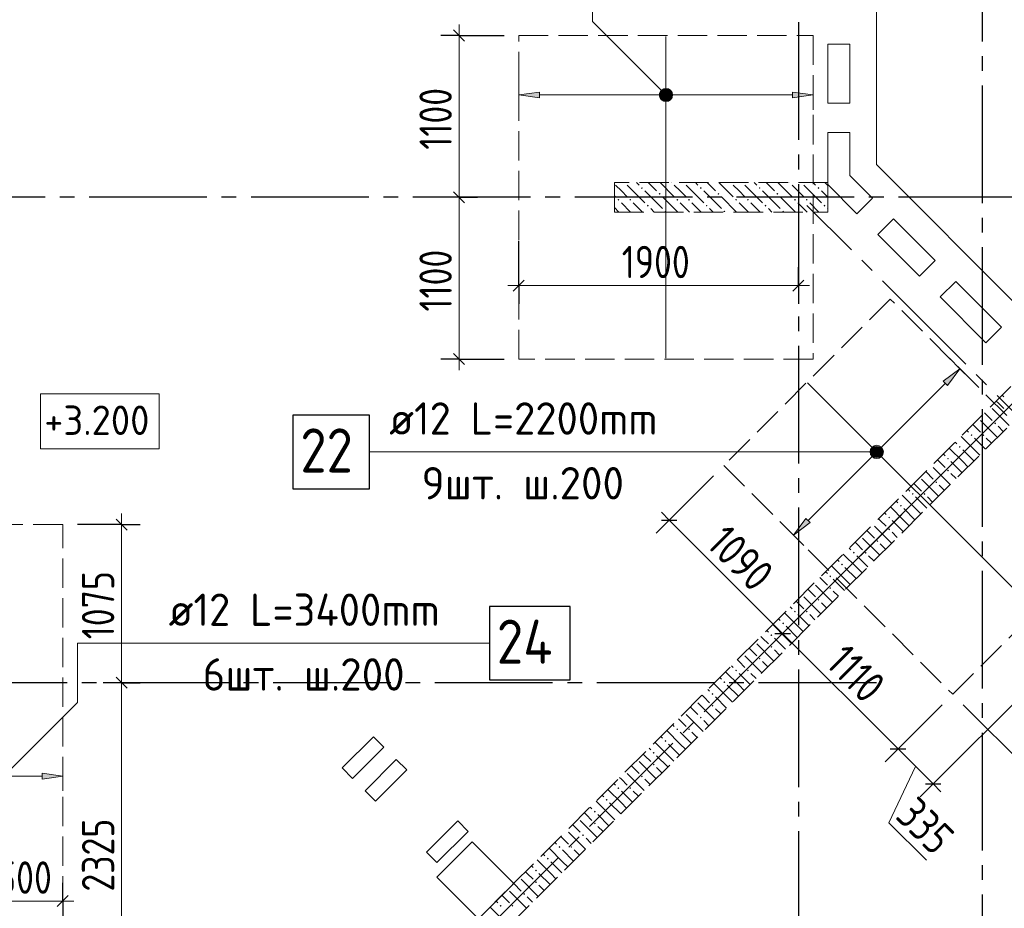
# Model space of a CAD drawing. Header units: millimetres. Extents: x 0 to 43617, y 0 to 59400.
# Tile 16 of 30: x 16532 to 23224, y 27596 to 33638. Entities that reach past the tile are written whole.
import ezdxf

# ---------------------------------------------------------------- set-up
doc = ezdxf.new("R2010")
doc.units = ezdxf.units.MM
doc.linetypes.add('______2', pattern=[270, 200, -70])
doc.linetypes.add('______5', pattern=[1100, 800, -100, 100, -100])
for name, color, linetype, lineweight in [('Standard', 7, 'Continuous', 25), ('Высотные отметки', 7, 'Continuous', 25), ('ДОП Верх по Х', 7, 'Continuous', 25), ('ЖБ Пилон', 180, 'Continuous', 25), ('Оси', 40, '______5', 18), ('Позиционная метка номер позиции', 7, 'Continuous', 13), ('Примечания', 7, 'Continuous', 25)]:
    doc.layers.add(name, color=color, linetype=linetype, lineweight=lineweight)
doc.layers.add('ЖБ Перекрытие верхний уровень', color=7, linetype='Continuous', lineweight=25, true_color=0xe0e0ff)
doc.layers.add('ЖБ Стена верхний уровень', color=7, linetype='Continuous', lineweight=25, true_color=0x006e00)
doc.styles.add('GOST 2.304-81', font='txt')
doc.styles.add('ISOCPEUR', font='txt')

msp = doc.modelspace()

# ---------------------------------------------------------------- hatches: boundary and pattern name
at = {"layer": 'ДОП Верх по Х', "linetype": 'Continuous', "lineweight": 13, "transparency": 33554687}
for points in [[(20064, 33105.5), (19924, 33125.5), (20064, 33145.5)], [(21904.1, 30217.9), (21791, 30133.1), (21875.9, 30246.2)]]:
    msp.add_hatch(color=7, dxfattribs=at).paths.add_polyline_path(points, flags=16)
for points in [[(20891.8, 33106.8), (20891.8, 33144.3), (20886.5, 33125.5)], [(20891.8, 33144.3), (20905.3, 33093.3), (20905.3, 33157.8)], [(20891.8, 33144.3), (20891.8, 33106.8), (20905.3, 33093.3)], [(20905.3, 33157.8), (20924, 33088), (20924, 33163)], [(20905.3, 33157.8), (20905.3, 33093.3), (20924, 33088)], [(20924, 33163), (20924, 33088), (20942.8, 33093.3)], [(20924, 33163), (20942.8, 33093.3), (20942.8, 33157.8)], [(20942.8, 33157.8), (20942.8, 33093.3), (20956.3, 33106.8)], [(20942.8, 33157.8), (20956.3, 33106.8), (20956.3, 33144.3)], [(20956.3, 33144.3), (20956.3, 33106.8), (20961.5, 33125.5)], [(21784, 33105.5), (21924, 33125.5), (21784, 33145.5)], [(22837.5, 31151.3), (22922.4, 31264.4), (22809.2, 31179.6)], [(22320.6, 30708.3), (22383.2, 30672.2), (22330.2, 30725.3)], [(22330.2, 30725.3), (22392.8, 30689.2), (22347.1, 30734.8)], [(22330.2, 30725.3), (22383.2, 30672.2), (22392.8, 30689.2)], [(22347.1, 30734.8), (22392.8, 30689.2), (22392.8, 30708.3)], [(22347.1, 30734.8), (22392.8, 30708.3), (22366.2, 30734.8)], [(22366.2, 30734.8), (22392.8, 30708.3), (22383.2, 30725.3)], [(22320.6, 30689.2), (22366.2, 30662.7), (22320.6, 30708.3)], [(22320.6, 30708.3), (22366.2, 30662.7), (22383.2, 30672.2)], [(22347.1, 30662.7), (22320.6, 30689.2), (22330.2, 30672.2)], [(22320.6, 30689.2), (22347.1, 30662.7), (22366.2, 30662.7)], [(16684, 28474.3), (16824, 28494.3), (16684, 28514.3)]]:
    msp.add_hatch(color=7, dxfattribs=at).paths.add_polyline_path(points)
at = {"layer": 'ЖБ Пилон', "linetype": 'Continuous', "lineweight": 18, "transparency": 33554687}
for points in [[(20644.3, 32530), (20640.9, 32526.6), (20637.6, 32530)], [(20964.3, 32530), (20960.9, 32526.6), (20957.6, 32530)], [(21044.3, 32530), (21040.9, 32526.6), (21037.6, 32530)], [(21364.3, 32530), (21360.9, 32526.6), (21357.6, 32530)], [(21444.3, 32530), (21440.9, 32526.6), (21437.6, 32530)], [(21764.3, 32530), (21760.9, 32526.6), (21757.6, 32530)], [(21844.3, 32530), (21840.9, 32526.6), (21837.6, 32530)], [(20754.4, 32493.1), (20760.9, 32499.6), (20767.4, 32493.1), (20760.9, 32486.6)], [(20874.5, 32453.1), (20881, 32459.6), (20887.5, 32453.1), (20881, 32446.6)], [(21154.4, 32493.1), (21160.9, 32499.6), (21167.4, 32493.1), (21160.9, 32486.6)], [(21274.5, 32453.1), (21281, 32459.6), (21287.5, 32453.1), (21281, 32446.6)], [(21554.4, 32493.1), (21560.9, 32499.6), (21567.4, 32493.1), (21560.9, 32486.6)], [(21674.5, 32453.1), (21681, 32459.6), (21687.5, 32453.1), (21681, 32446.6)], [(21954.4, 32493.1), (21960.9, 32499.6), (21967.4, 32493.1), (21960.9, 32486.6)], [(20594.5, 32413.1), (20601, 32419.6), (20607.5, 32413.1), (20601, 32406.6)], [(20674.5, 32413.1), (20681, 32419.6), (20687.5, 32413.1), (20681, 32406.6)], [(20994.5, 32413.1), (21001, 32419.6), (21007.5, 32413.1), (21001, 32406.6)], [(21074.5, 32413.1), (21081, 32419.6), (21087.5, 32413.1), (21081, 32406.6)], [(21394.5, 32413.1), (21401, 32419.6), (21407.5, 32413.1), (21401, 32406.6)], [(21474.5, 32413.1), (21481, 32419.6), (21487.5, 32413.1), (21481, 32406.6)], [(21794.5, 32413.1), (21801, 32419.6), (21807.5, 32413.1), (21801, 32406.6)], [(21874.5, 32413.1), (21881, 32419.6), (21887.5, 32413.1), (21881, 32406.6)], [(20794.5, 32373.1), (20801, 32379.6), (20807.5, 32373.1), (20801, 32366.6)], [(20914.5, 32333.1), (20921, 32339.6), (20927.4, 32333.1), (20924.3, 32330), (20917.6, 32330)], [(21194.5, 32373.1), (21201, 32379.6), (21207.5, 32373.1), (21201, 32366.6)], [(21314.5, 32333.1), (21321, 32339.6), (21327.4, 32333.1), (21324.3, 32330), (21317.6, 32330)], [(21594.5, 32373.1), (21601, 32379.6), (21607.5, 32373.1), (21601, 32366.6)], [(21714.5, 32333.1), (21721, 32339.6), (21727.4, 32333.1), (21724.3, 32330), (21717.6, 32330)], [(21994.5, 32373.1), (22001, 32379.6), (22007.5, 32373.1), (22001, 32366.6)]]:
    msp.add_hatch(color=7, dxfattribs=at).paths.add_polyline_path(points, flags=16)
at = {"layer": 'ЖБ Стена верхний уровень', "linetype": 'Continuous', "lineweight": 18, "transparency": 33554687}
for points in [[(23154.4, 30893.1), (23160.9, 30899.6), (23167.4, 30893.1), (23160.9, 30886.6)], [(22994.5, 30813.1), (23001, 30819.6), (23007.5, 30813.1), (23001, 30806.6)], [(23074.5, 30813.1), (23081, 30819.6), (23087.5, 30813.1), (23081, 30806.6)], [(22914.5, 30733.1), (22921, 30739.6), (22927.4, 30733.1), (22921, 30726.6)], [(22834.5, 30653.1), (22840.9, 30659.6), (22847.4, 30653.1), (22840.9, 30646.6)], [(22834.5, 30573.1), (22840.9, 30579.6), (22847.4, 30573.1), (22840.9, 30566.6)], [(22754.4, 30493.1), (22760.9, 30499.6), (22767.4, 30493.1), (22760.9, 30486.6)], [(22594.5, 30413.1), (22601, 30419.6), (22607.5, 30413.1), (22601, 30406.6)], [(22674.5, 30413.1), (22681, 30419.6), (22687.5, 30413.1), (22681, 30406.6)], [(22514.5, 30333.1), (22521, 30339.6), (22527.4, 30333.1), (22521, 30326.6)], [(22434.5, 30253.1), (22440.9, 30259.6), (22447.4, 30253.1), (22440.9, 30246.6)], [(22434.5, 30173.1), (22440.9, 30179.6), (22447.4, 30173.1), (22440.9, 30166.6)], [(22354.4, 30093.1), (22360.9, 30099.6), (22367.4, 30093.1), (22360.9, 30086.6)], [(22194.5, 30013.1), (22201, 30019.6), (22207.5, 30013.1), (22201, 30006.6)], [(22274.5, 30013.1), (22281, 30019.6), (22287.5, 30013.1), (22281, 30006.6)], [(22114.5, 29933.1), (22121, 29939.6), (22127.4, 29933.1), (22121, 29926.6)], [(22034.5, 29853.1), (22040.9, 29859.6), (22047.4, 29853.1), (22040.9, 29846.6)], [(22034.5, 29773.1), (22040.9, 29779.6), (22047.4, 29773.1), (22040.9, 29766.6)], [(21954.4, 29693.1), (21960.9, 29699.6), (21967.4, 29693.1), (21960.9, 29686.6)], [(21794.5, 29613.1), (21801, 29619.6), (21807.5, 29613.1), (21801, 29606.6)], [(21874.5, 29613.1), (21881, 29619.6), (21887.5, 29613.1), (21881, 29606.6)], [(21714.5, 29533.1), (21721, 29539.6), (21727.4, 29533.1), (21721, 29526.6)], [(21634.5, 29453.1), (21640.9, 29459.6), (21647.4, 29453.1), (21640.9, 29446.6)], [(21634.5, 29373.1), (21640.9, 29379.6), (21647.4, 29373.1), (21640.9, 29366.6)], [(21554.4, 29293.1), (21560.9, 29299.6), (21567.4, 29293.1), (21560.9, 29286.6)], [(21394.5, 29213.1), (21401, 29219.6), (21407.5, 29213.1), (21401, 29206.6)], [(21474.5, 29213.1), (21481, 29219.6), (21487.5, 29213.1), (21481, 29206.6)], [(21314.5, 29133.1), (21321, 29139.6), (21327.4, 29133.1), (21321, 29126.6)], [(21234.5, 29053.1), (21240.9, 29059.6), (21247.4, 29053.1), (21240.9, 29046.6)], [(21234.5, 28973.1), (21240.9, 28979.6), (21247.4, 28973.1), (21240.9, 28966.6)], [(21154.4, 28893.1), (21160.9, 28899.6), (21167.4, 28893.1), (21160.9, 28886.6)], [(20994.5, 28813.1), (21001, 28819.6), (21007.5, 28813.1), (21001, 28806.6)], [(21074.5, 28813.1), (21081, 28819.6), (21087.5, 28813.1), (21081, 28806.6)], [(20914.5, 28733.1), (20921, 28739.6), (20927.4, 28733.1), (20921, 28726.6)], [(20834.5, 28653.1), (20840.9, 28659.6), (20847.4, 28653.1), (20840.9, 28646.6)], [(20834.5, 28573.1), (20840.9, 28579.6), (20847.4, 28573.1), (20840.9, 28566.6)], [(20754.4, 28493.1), (20760.9, 28499.6), (20767.4, 28493.1), (20760.9, 28486.6)], [(20594.5, 28413.1), (20601, 28419.6), (20607.5, 28413.1), (20601, 28406.6)], [(20674.5, 28413.1), (20681, 28419.6), (20687.5, 28413.1), (20681, 28406.6)], [(20514.5, 28333.1), (20521, 28339.6), (20527.4, 28333.1), (20521, 28326.6)], [(20434.5, 28253.1), (20440.9, 28259.6), (20447.4, 28253.1), (20440.9, 28246.6)], [(20434.5, 28173.1), (20440.9, 28179.6), (20447.4, 28173.1), (20440.9, 28166.6)], [(20354.4, 28093.1), (20360.9, 28099.6), (20367.4, 28093.1), (20360.9, 28086.6)], [(20194.5, 28013.1), (20201, 28019.6), (20207.5, 28013.1), (20201, 28006.6)], [(20274.5, 28013.1), (20281, 28019.6), (20287.5, 28013.1), (20281, 28006.6)], [(20114.5, 27933.1), (20121, 27939.6), (20127.4, 27933.1), (20121, 27926.6)], [(20034.5, 27853.1), (20040.9, 27859.6), (20047.4, 27853.1), (20040.9, 27846.6)], [(20034.5, 27773.1), (20040.9, 27779.6), (20047.4, 27773.1), (20040.9, 27766.6)], [(19954.4, 27693.1), (19960.9, 27699.6), (19967.4, 27693.1), (19960.9, 27686.6)], [(19794.5, 27613.1), (19801, 27619.6), (19807.5, 27613.1), (19801, 27606.6)], [(19874.5, 27613.1), (19881, 27619.6), (19887.5, 27613.1), (19881, 27606.6)]]:
    msp.add_hatch(color=7, dxfattribs=at).paths.add_polyline_path(points, flags=16)
at = {"layer": 'Позиционная метка номер позиции', "linetype": 'Continuous', "lineweight": 13, "transparency": 33554687}
for points in [[(20892.2, 33093.7), (20935.5, 33168.8), (20880.7, 33114.1)], [(20880.7, 33114.1), (20935.5, 33168.8), (20912.6, 33168.8)], [(20880.7, 33114.1), (20912.6, 33168.8), (20880.7, 33137)], [(20880.7, 33137), (20912.6, 33168.8), (20892.2, 33157.3)], [(20892.2, 33093.7), (20955.8, 33157.3), (20935.5, 33168.8)], [(20912.6, 33082.3), (20955.8, 33157.3), (20892.2, 33093.7)], [(20912.6, 33082.3), (20967.3, 33137), (20955.8, 33157.3)], [(20935.5, 33082.3), (20967.3, 33137), (20912.6, 33082.3)], [(20935.5, 33082.3), (20967.3, 33114.1), (20967.3, 33137)], [(20967.3, 33114.1), (20935.5, 33082.3), (20955.8, 33093.7)], [(22318, 30676.3), (22318, 30721.3), (22311.7, 30698.8)], [(22334.2, 30660.1), (22334.2, 30737.5), (22318, 30721.3)], [(22334.2, 30660.1), (22318, 30721.3), (22318, 30676.3)], [(22356.7, 30653.8), (22356.7, 30743.8), (22334.2, 30737.5)], [(22356.7, 30653.8), (22334.2, 30737.5), (22334.2, 30660.1)], [(22379.2, 30660.1), (22379.2, 30737.5), (22356.7, 30743.8)], [(22379.2, 30660.1), (22356.7, 30743.8), (22356.7, 30653.8)], [(22395.4, 30676.3), (22395.4, 30721.3), (22379.2, 30737.5)], [(22395.4, 30676.3), (22379.2, 30737.5), (22379.2, 30660.1)], [(22395.4, 30721.3), (22395.4, 30676.3), (22401.7, 30698.8)]]:
    msp.add_hatch(color=7, dxfattribs=at).paths.add_polyline_path(points)

# ---------------------------------------------------------------- linework, layer by layer
at = {"layer": 'Standard', "color": 7, "linetype": 'Continuous', "lineweight": 13, "transparency": 33554687}
for p, q in [((19518.5, 33530), (19518.5, 33605)), ((19518.5, 32430), (19518.5, 31330)), ((19924, 31830), (19849, 31830)), ((19924, 31830), (21824, 31830)), ((21824, 31830), (21899, 31830)), ((19518.5, 31330), (19518.5, 31255)), ((17224.8, 30205), (17224.8, 30280)), ((20946.1, 30235.7), (20893.1, 30288.7)), ((21716.8, 29464.9), (22501.7, 28680)), ((17224.8, 29130), (17224.8, 26805)), ((22501.7, 28680), (22740, 28441.8)), ((22620.9, 28560.9), (22439.9, 28178.2)), ((22740, 28441.8), (22793, 28388.7)), ((22439.9, 28178.2), (22694.2, 27923.9)), ((16324, 27645.1), (16824, 27645.1)), ((16824, 27645.1), (16899, 27645.1))]:
    msp.add_line(p, q, dxfattribs=at)
at = {"layer": 'Standard', "color": 251, "linetype": 'Continuous', "lineweight": -3, "true_color": 0x656565, "transparency": 33554687}
for p, q in [((19518.5, 33530), (19393.5, 33530)), ((19518.5, 33530), (19643.5, 33530)), ((19518.5, 33530), (19824, 33530)), ((19518.5, 32430), (19393.5, 32430)), ((19518.5, 32430), (19643.5, 32430)), ((19518.5, 32430), (19518.5, 32430)), ((19924, 31830), (19924, 32133.9)), ((19924, 31830), (19924, 31955)), ((21824, 31830), (21824, 31955)), ((19924, 31830), (19924, 31705)), ((21824, 31830), (21824, 31705)), ((21824, 31830), (21824, 31830)), ((19518.5, 31330), (19393.5, 31330)), ((19518.5, 31330), (19643.5, 31330)), ((19518.5, 31330), (19824, 31330)), ((20946.1, 30235.7), (21246.5, 30536.1)), ((20946.1, 30235.7), (21034.5, 30324.1)), ((17224.8, 30205), (16924, 30205)), ((17224.8, 30205), (17099.8, 30205)), ((17224.8, 30205), (17349.8, 30205)), ((20946.1, 30235.7), (20857.7, 30147.3)), ((22740, 28441.8), (24313.3, 30015)), ((21716.8, 29464.9), (21805.2, 29553.3)), ((21716.8, 29464.9), (21628.4, 29376.5)), ((17224.8, 29130), (17099.8, 29130)), ((17224.8, 29130), (17349.8, 29130)), ((17224.8, 29130), (17224.8, 29130)), ((22501.7, 28680), (22802.2, 28980.5)), ((23441.4, 28482.7), (22943.6, 28980.5)), ((22501.7, 28680), (22590.1, 28768.4)), ((22501.7, 28680), (22413.3, 28591.7)), ((22740, 28441.8), (22828.4, 28530.1)), ((22740, 28441.8), (22651.6, 28353.4)), ((16824, 27645.1), (16824, 27770.1)), ((16824, 27645.1), (16824, 27520.1)), ((16824, 27645.1), (16824, 27645.1))]:
    msp.add_line(p, q, dxfattribs=at)
at = {"layer": 'Standard', "color": 7, "linetype": 'Continuous', "lineweight": 25, "transparency": 33554687}
for p, q in [((19481, 33567.5), (19556, 33492.5)), ((19481, 32467.5), (19556, 32392.5)), ((19886.5, 31792.5), (19961.5, 31867.5)), ((21786.5, 31792.5), (21861.5, 31867.5)), ((19481, 31367.5), (19556, 31292.5)), ((17187.3, 30242.5), (17262.3, 30167.5)), ((20893.1, 30235.7), (20999.1, 30235.7)), ((21663.8, 29464.9), (21769.9, 29464.9)), ((17187.3, 29167.5), (17262.3, 29092.5)), ((22448.7, 28680), (22554.8, 28680)), ((22687, 28441.8), (22793, 28441.8)), ((16786.5, 27607.6), (16861.5, 27682.6))]:
    msp.add_line(p, q, dxfattribs=at)
at = {"layer": 'Standard', "color": 7, "linetype": 'Continuous', "lineweight": 13, "transparency": 33554687}
for points in [[(19518.5, 33530), (19518.5, 32689.6), (19518.5, 32689.6), (19518.5, 32430)], [(17224.8, 30205), (17224.8, 29362.5), (17224.8, 29362.5), (17224.8, 29130)], [(20946.1, 30235.7), (21230.1, 29951.7), (21230.1, 29951.7), (21716.8, 29464.9)]]:
    msp.add_lwpolyline(points, dxfattribs=at)
at = {"layer": 'Standard', "color": 251, "linetype": 'Continuous', "lineweight": -3, "true_color": 0x656565, "transparency": 33554687}
msp.add_lwpolyline([(21716.8, 29464.9), (21728.9, 29477), (21728.9, 29477), (23148.6, 30896.8)], dxfattribs=at)
at = {"layer": 'Высотные отметки', "color": 7, "linetype": 'Continuous', "lineweight": 18, "transparency": 33554687}
msp.add_lwpolyline([(16674.2, 30720.8), (17479.8, 30720.8), (17479.8, 31094.1), (16674.2, 31094.1), (16674.2, 30720.8)], dxfattribs=at)
at = {"layer": 'ДОП Верх по Х', "color": 7, "linetype": 'Continuous', "lineweight": 18, "transparency": 33554687}
for p, q in [((20924, 33524), (20924, 31336)), ((21887.2, 31168.3), (23434.3, 29621.1))]:
    msp.add_line(p, q, dxfattribs=at)
at = {"layer": 'ДОП Верх по Х', "color": 251, "linetype": 'Continuous', "lineweight": 13, "true_color": 0x494949, "transparency": 33554687}
for p, q in [((19924, 33125.5), (19924, 33225.5)), ((21924, 33125.5), (21924, 33225.5)), ((19924, 33125.5), (20064, 33145.5)), ((20064, 33105.5), (19924, 33125.5)), ((19924, 33125.5), (19924, 33025.5)), ((19924, 33125.5), (19924, 33125.5)), ((20064, 33145.5), (20064, 33105.5)), ((20064, 33125.5), (20894, 33125.5)), ((20924, 33163), (20924, 33163)), ((20954, 33125.5), (21784, 33125.5)), ((21924, 33125.5), (21784, 33145.5)), ((21784, 33145.5), (21784, 33105.5)), ((21784, 33105.5), (21924, 33125.5)), ((21924, 33125.5), (21924, 33025.5)), ((21924, 33125.5), (21924, 33125.5)), ((20924, 33088), (20924, 33088)), ((22922.4, 31264.4), (22851.7, 31335.2)), ((22922.4, 31264.4), (22809.2, 31179.6)), ((22837.5, 31151.3), (22922.4, 31264.4)), ((22922.4, 31264.4), (22993.1, 31193.7)), ((22922.4, 31264.4), (22922.4, 31264.4)), ((22377.9, 30720), (22823.4, 31165.5)), ((22809.2, 31179.6), (22837.5, 31151.3)), ((22330.2, 30725.3), (22330.2, 30725.3)), ((21890, 30232.1), (22335.5, 30677.6)), ((22383.2, 30672.2), (22383.2, 30672.2)), ((21791, 30133.1), (21720.3, 30203.8)), ((21791, 30133.1), (21875.9, 30246.2)), ((21904.1, 30217.9), (21791, 30133.1)), ((21875.9, 30246.2), (21904.1, 30217.9)), ((21791, 30133.1), (21861.7, 30062.4)), ((21791, 30133.1), (21791, 30133.1)), ((16824, 28494.3), (16824, 28594.3)), ((16824, 28494.3), (16684, 28514.3)), ((16684, 28514.3), (16684, 28474.3)), ((16454, 28494.3), (16684, 28494.3)), ((16684, 28474.3), (16824, 28494.3)), ((16824, 28494.3), (16824, 28394.3)), ((16824, 28494.3), (16824, 28494.3))]:
    msp.add_line(p, q, dxfattribs=at)
at = {"layer": 'ДОП Верх по Х', "color": 7, "linetype": 'Continuous', "lineweight": 13, "transparency": 33554687}
for p, q in [((19023.2, 30698.8), (21109.2, 30698.8)), ((17524, 29398.8), (19632, 29398.8))]:
    msp.add_line(p, q, dxfattribs=at)
at = {"layer": 'ДОП Верх по Х', "color": 7, "linetype": 'Continuous', "lineweight": 25, "transparency": 33554687}
for points in [[(18389.2, 30448.8), (18909.2, 30448.8), (18909.2, 30948.8), (18389.2, 30948.8), (18389.2, 30448.8)], [(19724, 29148.8), (20274, 29148.8), (20274, 29648.8), (19724, 29648.8), (19724, 29148.8)]]:
    msp.add_lwpolyline(points, dxfattribs=at)
at = {"layer": 'ДОП Верх по Х', "color": 251, "linetype": 'Continuous', "lineweight": 13, "true_color": 0x494949, "transparency": 33554687}
for centre in [(20924, 33125.5), (22356.7, 30698.8)]:
    msp.add_circle(centre, 37.5, dxfattribs=at)
at = {"layer": 'ЖБ Перекрытие верхний уровень', "color": 7, "linetype": 'Continuous', "lineweight": 18, "transparency": 33554687}
for p, q in [((22354, 32653), (22354, 41910)), ((22024, 33470), (22174, 33470)), ((22024, 33070), (22024, 33470)), ((22174, 33470), (22174, 33070)), ((22174, 33070), (22024, 33070)), ((22024, 32516.4), (22024, 32870)), ((22024, 32870), (22174, 32870)), ((22174, 32870), (22174, 32578.5)), ((23332.5, 31674.5), (22354, 32653)), ((22174, 32578.5), (22328.4, 32424.1)), ((22222.3, 32318), (22024, 32516.4)), ((22328.4, 32424.1), (22222.3, 32318)), ((22363.8, 32176.6), (22469.8, 32282.7)), ((22469.8, 32282.7), (22752.7, 31999.8)), ((22646.6, 31893.8), (22363.8, 32176.6)), ((22752.7, 31999.8), (22646.6, 31893.8)), ((22788, 31752.3), (22894.1, 31858.4)), ((22894.1, 31858.4), (23205.2, 31547.3)), ((23099.2, 31441.2), (22788, 31752.3)), ((23205.2, 31547.3), (23099.2, 31441.2)), ((18936.1, 28762.4), (18724, 28550.3)), ((19006.8, 28691.7), (18936.1, 28762.4)), ((18794.7, 28479.6), (19006.8, 28691.7)), ((19091.5, 28607.1), (18879.3, 28395)), ((19162.2, 28536.4), (19091.5, 28607.1)), ((18724, 28550.3), (18794.7, 28479.6)), ((18950, 28324.3), (19162.2, 28536.4)), ((18879.3, 28395), (18950, 28324.3)), ((19508.6, 28189.9), (19296.5, 27977.8)), ((19579.4, 28119.2), (19508.6, 28189.9)), ((19367.2, 27907.1), (19579.4, 28119.2)), ((19607.5, 28048.6), (19367.1, 27808.2)), ((19890.4, 27765.7), (19607.5, 28048.6)), ((19296.5, 27977.8), (19367.2, 27907.1)), ((19367.1, 27808.2), (19650, 27525.3)), ((19650, 27525.3), (19890.4, 27765.7))]:
    msp.add_line(p, q, dxfattribs=at)
at = {"layer": 'ЖБ Пилон', "color": 253, "linetype": '______2', "lineweight": 13, "true_color": 0xa0a0a0, "transparency": 33554687}
for p, q in [((22024, 32530), (20574, 32530)), ((20574, 32530), (20574, 32330)), ((22024, 32330), (22024, 32530)), ((20574, 32330), (22024, 32330))]:
    msp.add_line(p, q, dxfattribs=at)
at = {"layer": 'ЖБ Пилон', "color": 9, "linetype": 'Continuous', "lineweight": 18, "true_color": 0xc7c7c7, "transparency": 33554687}
for p, q in [((20724.1, 32530), (20740.9, 32513.1)), ((20804.1, 32530), (20860.9, 32473.1)), ((20884.1, 32530), (20981, 32433.1)), ((21124.1, 32530), (21140.9, 32513.1)), ((21204.1, 32530), (21260.9, 32473.1)), ((21284.1, 32530), (21381, 32433.1)), ((21524.1, 32530), (21540.9, 32513.1)), ((21604.1, 32530), (21660.9, 32473.1)), ((21684.1, 32530), (21781, 32433.1)), ((21924.1, 32530), (21940.9, 32513.1)), ((22004.1, 32530), (22024, 32510.1)), ((20621, 32473.1), (20581, 32513.1)), ((20660.9, 32433.1), (20621, 32473.1)), ((20660.9, 32513.1), (20781, 32393.1)), ((20781, 32473.1), (20901, 32353.1)), ((21021, 32473.1), (20981, 32513.1)), ((21060.9, 32433.1), (21021, 32473.1)), ((21060.9, 32513.1), (21181, 32393.1)), ((21181, 32473.1), (21301, 32353.1)), ((21421, 32473.1), (21381, 32513.1)), ((21460.9, 32433.1), (21421, 32473.1)), ((21460.9, 32513.1), (21581, 32393.1)), ((21581, 32473.1), (21701, 32353.1)), ((21821, 32473.1), (21781, 32513.1)), ((21860.9, 32433.1), (21821, 32473.1)), ((21860.9, 32513.1), (21981, 32393.1)), ((21981, 32473.1), (22024, 32430.1)), ((20574, 32440.1), (20581, 32433.1)), ((20621, 32393.1), (20684.1, 32330)), ((20701, 32393.1), (20764.1, 32330)), ((21004.1, 32330), (20901, 32433.1)), ((21021, 32393.1), (21084.1, 32330)), ((21101, 32393.1), (21164.1, 32330)), ((21404.1, 32330), (21301, 32433.1)), ((21421, 32393.1), (21484.1, 32330)), ((21501, 32393.1), (21564.1, 32330)), ((21804.1, 32330), (21701, 32433.1)), ((21821, 32393.1), (21884.1, 32330)), ((21901, 32393.1), (21964.1, 32330)), ((20604.1, 32330), (20574, 32360.1)), ((20844.1, 32330), (20821, 32353.1)), ((21244.1, 32330), (21221, 32353.1)), ((21644.1, 32330), (21621, 32353.1)), ((22024, 32350.1), (22021, 32353.1))]:
    msp.add_line(p, q, dxfattribs=at)
at = {"layer": 'ЖБ Стена верхний уровень', "color": 251, "linetype": '______2', "lineweight": 13, "true_color": 0x656565, "transparency": 33554687}
for p, q in [((23650.7, 31526.1), (17435.2, 25310.6)), ((17562.5, 25183.3), (23778, 31398.8))]:
    msp.add_line(p, q, dxfattribs=at)
at = {"layer": 'ЖБ Стена верхний уровень', "color": 9, "linetype": 'Continuous', "lineweight": 18, "true_color": 0xc7c7c7, "transparency": 33554687}
for p, q in [((23209.4, 31084.7), (23221, 31073.1)), ((23140.9, 30993.1), (23256.6, 30877.4)), ((23181, 31033.1), (23169.4, 31044.7)), ((23221, 30993.1), (23181, 31033.1)), ((23089.4, 30964.7), (23140.9, 30913.1)), ((23021, 30873.1), (23009.4, 30884.7)), ((23060.9, 30833.1), (23021, 30873.1)), ((23060.9, 30913.1), (23176.6, 30797.4)), ((23181, 30873.1), (23216.6, 30837.4)), ((23021, 30713.1), (22929.4, 30804.7)), ((22969.4, 30844.7), (22981, 30833.1)), ((23021, 30793.1), (23096.6, 30717.4)), ((23101, 30793.1), (23136.6, 30757.4)), ((22940.9, 30633.1), (22849.4, 30724.7)), ((22889.4, 30764.7), (22901, 30753.1)), ((22809.4, 30684.7), (22821, 30673.1)), ((22940.9, 30713.1), (23016.6, 30637.5)), ((23021, 30713.1), (23056.6, 30677.4)), ((22740.9, 30593.1), (22856.6, 30477.4)), ((22781, 30633.1), (22769.4, 30644.7)), ((22821, 30593.1), (22781, 30633.1)), ((22860.9, 30633.1), (22936.6, 30557.4)), ((22940.9, 30633.1), (22976.6, 30597.4)), ((22689.4, 30564.7), (22740.9, 30513.1)), ((22860.9, 30553.1), (22896.6, 30517.4)), ((22621, 30473.1), (22609.4, 30484.7)), ((22660.9, 30433.1), (22621, 30473.1)), ((22660.9, 30513.1), (22776.6, 30397.4)), ((22781, 30473.1), (22816.6, 30437.4)), ((22621, 30313.1), (22529.4, 30404.7)), ((22569.4, 30444.7), (22581, 30433.1)), ((22621, 30393.1), (22696.6, 30317.4)), ((22701, 30393.1), (22736.6, 30357.4)), ((22540.9, 30233.1), (22449.4, 30324.7)), ((22489.4, 30364.7), (22501, 30353.1)), ((22409.4, 30284.7), (22421, 30273.1)), ((22540.9, 30313.1), (22616.6, 30237.4)), ((22621, 30313.1), (22656.6, 30277.4)), ((22340.9, 30193.1), (22456.6, 30077.4)), ((22381, 30233.1), (22369.4, 30244.7)), ((22421, 30193.1), (22381, 30233.1)), ((22460.9, 30233.1), (22536.6, 30157.4)), ((22540.9, 30233.1), (22576.6, 30197.4)), ((22289.4, 30164.7), (22340.9, 30113.1)), ((22460.9, 30153.1), (22496.6, 30117.4)), ((22221, 30073.1), (22209.4, 30084.7)), ((22260.9, 30033.1), (22221, 30073.1)), ((22260.9, 30113.1), (22376.6, 29997.4)), ((22381, 30073.1), (22416.6, 30037.4)), ((22221, 29913.1), (22129.4, 30004.7)), ((22169.4, 30044.7), (22181, 30033.1)), ((22221, 29993.1), (22296.6, 29917.4)), ((22301, 29993.1), (22336.6, 29957.4)), ((22140.9, 29833.1), (22049.4, 29924.7)), ((22089.4, 29964.7), (22101, 29953.1)), ((22140.9, 29913.1), (22216.6, 29837.4)), ((22221, 29913.1), (22256.6, 29877.4)), ((22009.4, 29884.7), (22021, 29873.1)), ((21940.9, 29793.1), (22056.6, 29677.4)), ((21981, 29833.1), (21969.4, 29844.7)), ((22021, 29793.1), (21981, 29833.1)), ((22060.9, 29833.1), (22136.6, 29757.4)), ((22140.9, 29833.1), (22176.6, 29797.4)), ((21860.9, 29713.1), (21976.6, 29597.4)), ((21889.4, 29764.7), (21940.9, 29713.1)), ((22060.9, 29753.1), (22096.6, 29717.4)), ((21821, 29673.1), (21809.4, 29684.7)), ((21860.9, 29633.1), (21821, 29673.1)), ((21981, 29673.1), (22016.6, 29637.4)), ((21821, 29513.1), (21729.4, 29604.7)), ((21769.4, 29644.7), (21781, 29633.1)), ((21821, 29593.1), (21896.6, 29517.4)), ((21901, 29593.1), (21936.6, 29557.4)), ((21740.9, 29433.1), (21649.4, 29524.7)), ((21689.4, 29564.7), (21701, 29553.1)), ((21740.9, 29513.1), (21816.6, 29437.4)), ((21821, 29513.1), (21856.6, 29477.4)), ((21581, 29433.1), (21569.4, 29444.7)), ((21609.4, 29484.7), (21621, 29473.1)), ((21540.9, 29393.1), (21656.6, 29277.4)), ((21621, 29393.1), (21581, 29433.1)), ((21660.9, 29433.1), (21736.6, 29357.4)), ((21740.9, 29433.1), (21776.6, 29397.4)), ((21460.9, 29313.1), (21576.6, 29197.4)), ((21489.4, 29364.7), (21540.9, 29313.1)), ((21660.9, 29353.1), (21696.6, 29317.4)), ((21369.4, 29244.7), (21381, 29233.1)), ((21421, 29273.1), (21409.4, 29284.7)), ((21460.9, 29233.1), (21421, 29273.1)), ((21581, 29273.1), (21616.6, 29237.4)), ((21421, 29113.1), (21329.4, 29204.7)), ((21421, 29193.1), (21496.6, 29117.4)), ((21501, 29193.1), (21536.6, 29157.4)), ((21340.9, 29033.1), (21249.4, 29124.7)), ((21289.4, 29164.7), (21301, 29153.1)), ((21340.9, 29113.1), (21416.6, 29037.4)), ((21421, 29113.1), (21456.6, 29077.4)), ((21181, 29033.1), (21169.4, 29044.7)), ((21209.4, 29084.7), (21221, 29073.1)), ((21140.9, 28993.1), (21256.6, 28877.4)), ((21221, 28993.1), (21181, 29033.1)), ((21260.9, 29033.1), (21336.6, 28957.4)), ((21340.9, 29033.1), (21376.6, 28997.4)), ((21060.9, 28913.1), (21176.6, 28797.4)), ((21089.4, 28964.7), (21140.9, 28913.1)), ((21260.9, 28953.1), (21296.6, 28917.4)), ((20969.4, 28844.7), (20981, 28833.1)), ((21021, 28873.1), (21009.4, 28884.7)), ((21060.9, 28833.1), (21021, 28873.1)), ((21181, 28873.1), (21216.6, 28837.4)), ((21021, 28713.1), (20929.4, 28804.7)), ((21021, 28793.1), (21096.6, 28717.4)), ((21101, 28793.1), (21136.6, 28757.4)), ((20940.9, 28633.1), (20849.4, 28724.7)), ((20889.4, 28764.7), (20901, 28753.1)), ((20940.9, 28713.1), (21016.6, 28637.4)), ((21021, 28713.1), (21056.6, 28677.4)), ((20781, 28633.1), (20769.4, 28644.7)), ((20809.4, 28684.7), (20821, 28673.1)), ((20740.9, 28593.1), (20856.6, 28477.4)), ((20821, 28593.1), (20781, 28633.1)), ((20860.9, 28633.1), (20936.6, 28557.4)), ((20940.9, 28633.1), (20976.6, 28597.4)), ((20660.9, 28513.1), (20776.6, 28397.4)), ((20689.4, 28564.7), (20740.9, 28513.1)), ((20860.9, 28553.1), (20896.6, 28517.4)), ((20569.4, 28444.7), (20581, 28433.1)), ((20621, 28473.1), (20609.4, 28484.7)), ((20660.9, 28433.1), (20621, 28473.1)), ((20781, 28473.1), (20816.6, 28437.4)), ((20621, 28313.1), (20529.4, 28404.7)), ((20621, 28393.1), (20696.6, 28317.4)), ((20701, 28393.1), (20736.6, 28357.4)), ((20540.9, 28233.1), (20449.4, 28324.7)), ((20489.4, 28364.7), (20501, 28353.1)), ((20540.9, 28313.1), (20616.6, 28237.4)), ((20621, 28313.1), (20656.6, 28277.4)), ((20381, 28233.1), (20369.4, 28244.7)), ((20409.4, 28284.7), (20421, 28273.1)), ((20340.9, 28193.1), (20456.6, 28077.4)), ((20421, 28193.1), (20381, 28233.1)), ((20460.9, 28233.1), (20536.6, 28157.4)), ((20540.9, 28233.1), (20576.6, 28197.4)), ((20260.9, 28113.1), (20376.6, 27997.4)), ((20289.4, 28164.7), (20340.9, 28113.1)), ((20460.9, 28153.1), (20496.6, 28117.4)), ((20169.4, 28044.7), (20181, 28033.1)), ((20221, 28073.1), (20209.4, 28084.7)), ((20260.9, 28033.1), (20221, 28073.1)), ((20381, 28073.1), (20416.6, 28037.4)), ((20221, 27913.1), (20129.4, 28004.7)), ((20221, 27993.1), (20296.6, 27917.4)), ((20301, 27993.1), (20336.6, 27957.4)), ((20140.9, 27833.1), (20049.4, 27924.7)), ((20089.4, 27964.7), (20101, 27953.1)), ((20140.9, 27913.1), (20216.6, 27837.4)), ((20221, 27913.1), (20256.6, 27877.4)), ((19981, 27833.1), (19969.4, 27844.7)), ((20009.4, 27884.7), (20021, 27873.1)), ((19940.9, 27793.1), (20056.6, 27677.4)), ((20021, 27793.1), (19981, 27833.1)), ((20060.9, 27833.1), (20136.6, 27757.4)), ((20140.9, 27833.1), (20176.6, 27797.4)), ((19860.9, 27713.1), (19976.6, 27597.4)), ((19889.4, 27764.7), (19940.9, 27713.1)), ((20060.9, 27753.1), (20096.6, 27717.4)), ((19769.4, 27644.7), (19781, 27633.1)), ((19821, 27673.1), (19809.4, 27684.7)), ((19860.9, 27633.1), (19821, 27673.1)), ((19981, 27673.1), (20016.6, 27637.4)), ((19821, 27513.1), (19729.4, 27604.7))]:
    msp.add_line(p, q, dxfattribs=at)
at = {"layer": 'Оси', "color": 8, "linetype": '______5', "lineweight": -3, "transparency": 33554687}
for p, q in [((21824, 57820), (21824, 7100)), ((23074, 50790), (23074, 7100)), ((9515.6, 17263.7), (28171.9, 35920)), ((23304, 32430), (3600, 32430)), ((29962.4, 24295.1), (21882.3, 32375.2)), ((22354, 29130), (3600, 29130))]:
    msp.add_line(p, q, dxfattribs=at)
at = {"layer": 'Позиционная метка номер позиции', "color": 7, "linetype": 'Continuous', "lineweight": 13, "transparency": 33554687}
for p, q in [((20892.2, 33157.3), (20892.2, 33157.3)), ((20955.8, 33157.3), (20955.8, 33157.3)), ((20892.2, 33093.7), (20892.2, 33093.7)), ((20955.8, 33093.7), (20955.8, 33093.7)), ((22356.7, 30743.8), (22356.7, 30743.8)), ((22356.7, 30698.8), (18909.2, 30698.8)), ((22311.7, 30698.8), (22311.7, 30698.8)), ((22356.7, 30653.8), (22356.7, 30653.8)), ((22401.7, 30698.8), (22401.7, 30698.8))]:
    msp.add_line(p, q, dxfattribs=at)
for points in [[(20924, 33125.5), (20424, 33625.5), (20424, 34030), (17624, 34030)], [(16424, 28494.3), (16924, 28994.3), (16924, 29398.8), (19724, 29398.8)]]:
    msp.add_lwpolyline(points, dxfattribs=at)
for centre in [(20924, 33125.5), (22356.7, 30698.8)]:
    msp.add_circle(centre, 45, dxfattribs=at)
at = {"layer": 'Примечания', "color": 7, "linetype": '______2', "lineweight": 18, "transparency": 33554687}
for p, q in [((19924, 33530), (21924, 33530)), ((19924, 31330), (19924, 33530)), ((21924, 33530), (21924, 31330)), ((22448.6, 31738.2), (21317.2, 30606.8)), ((24004.2, 30182.6), (22448.6, 31738.2)), ((21924, 31330), (19924, 31330)), ((21317.2, 30606.8), (22872.9, 29051.2)), ((16824, 30205), (15824, 30205)), ((16824, 26805), (16824, 30205)), ((22872.9, 29051.2), (24004.2, 30182.6))]:
    msp.add_line(p, q, dxfattribs=at)

# ---------------------------------------------------------------- texts
at = {"layer": 'Standard', "color": 7, "linetype": 'Continuous', "lineweight": 25, "transparency": 33554687, "char_height": 220, "attachment_point": 7, "style": 'GOST 2.304-81'}
for s, insert, width, rotation in [('1100', (19468.5, 32753.3), 578.848, 90), ('1100', (19468.5, 31653.3), 578.848, 90), ('1090', (21189.9, 30062.6), 625.73, 315), ('1075', (17174.7, 29425.2), 610.165, 90), ('1110', (22000.9, 29251.6), 531.968, 315), ('335', (22475.3, 28213.5), 485.253, 315), ('2325', (17174.8, 27709.6), 641.476, 90)]:
    msp.add_mtext(s, dxfattribs=dict(at, insert=insert, width=width, rotation=rotation))
for s, insert, width in [('1900', (20623.8, 31880.1), 625.735), ('500', (16378.5, 27695.1), 516.396)]:
    msp.add_mtext(s, dxfattribs=dict(at, insert=insert, width=width))
at = {"layer": 'Высотные отметки', "color": 7, "linetype": 'Continuous', "lineweight": 18, "transparency": 33554687, "insert": (16698.1, 30814.1), "char_height": 200, "width": 880.168, "attachment_point": 7, "style": 'GOST 2.304-81'}
msp.add_mtext('\\W1.19;+3.200', dxfattribs=at)
at = {"layer": 'ДОП Верх по Х', "color": 7, "linetype": 'Continuous', "lineweight": 13, "transparency": 33554687, "attachment_point": 7, "style": 'ISOCPEUR'}
for s, insert, char_height, width in [('\\W0.96;ø12 L=2200mm ', (19043.2, 30816.1), 220, 2150.523), ('\\W0.87;22', (18439.2, 30558.8), 300, 550.803), ('\\W0.97;9шт. ш.200 ', (19263.2, 30376.1), 220, 1712.318), ('\\W0.96;ø12 L=3400mm ', (17544, 29516.1), 220, 2172.605), ('\\W0.88;24', (19774, 29258.8), 300, 582.005), ('\\W0.97;6шт. ш.200 ', (17775, 29076.1), 220, 1712.324)]:
    msp.add_mtext(s, dxfattribs=dict(at, insert=insert, char_height=char_height, width=width))

doc.saveas('drawing.dxf')
